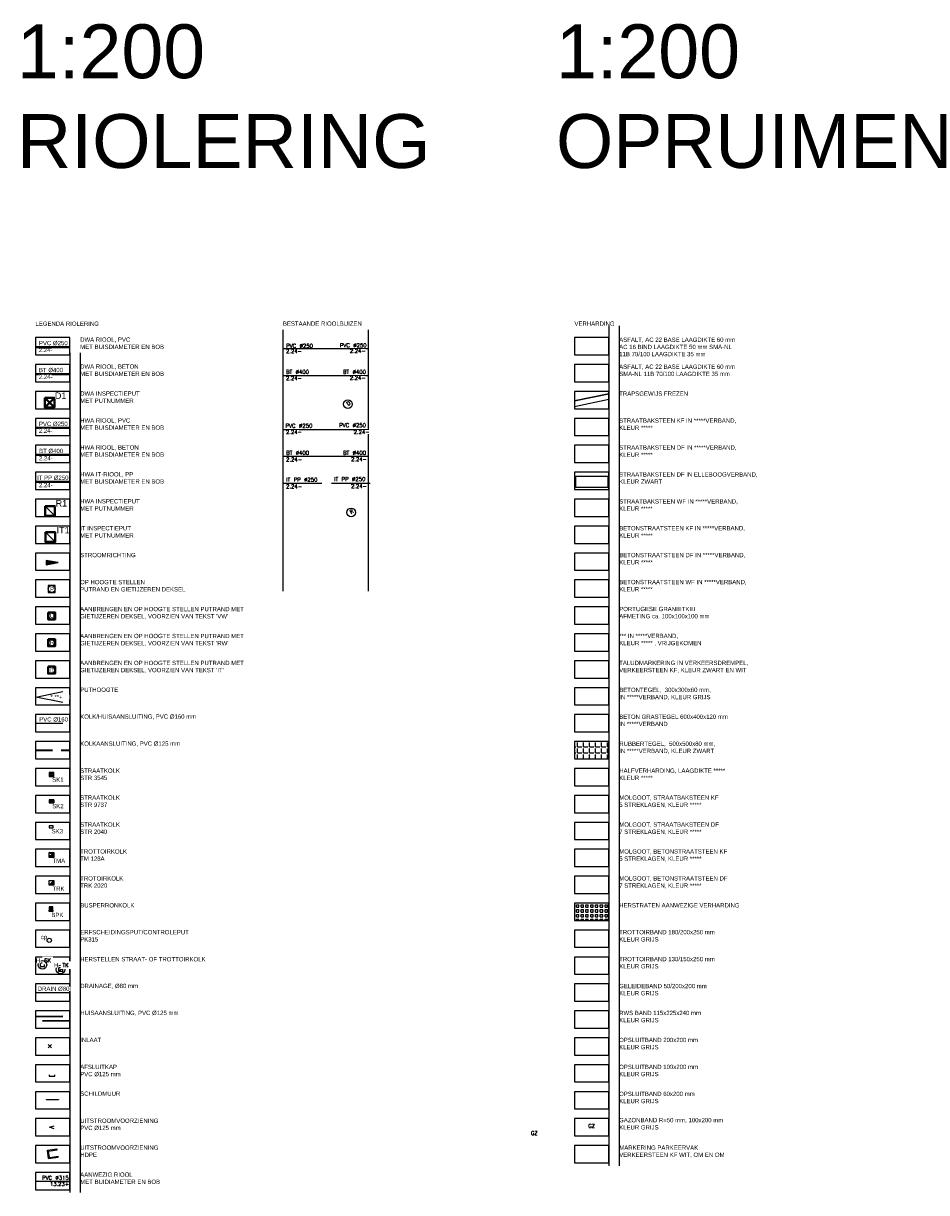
# Model space of a CAD drawing. Header units: metres. Extents: x 252743 to 254903, y 592696 to 593766.
# Tile 127 of 174: x 254191 to 254275, y 593395 to 593503. Entities that reach past the tile are written whole.
import ezdxf
from ezdxf.enums import TextEntityAlignment as Align

# ---------------------------------------------------------------- set-up
doc = ezdxf.new("R2010")
doc.units = ezdxf.units.M
doc.set_wipeout_variables(frame=1)
for name, pattern in [('ACAD_ISO10W100', [18, 12, -3, 0, -3]), ('ACAD_ISO11W100', [33, 12, -3, 12, -3, 0, -3]), ('ACAD_ISO13W100', [36, 12, -3, 12, -3, 0, -3, 0, -3]), ('CENTER', [50.8, 31.75, -6.35, 6.35, -6.35]), ('CENTERX2', [101.6, 63.5, -12.7, 12.7, -12.7]), ('DASHDOT', [25.4, 12.7, -6.35, 0, -6.35]), ('HIDDEN', [9.525, 6.35, -3.175])]:
    doc.linetypes.add(name, pattern=pattern)
for name, color, linetype, plot in [('ALGEMEEN HULP', 6, 'Continuous', False), ('N-RI-HULP', 6, 'Continuous', False), ('N-WB-HULP', 6, 'Continuous', False), ('N-WB-PROFIEL-HULP', 6, 'Continuous', False)]:
    doc.layers.add(name, color=color, linetype=linetype, plot=plot)
for name, color, linetype in [('ALGEMEEN LEGENDA 200', 7, 'Continuous'), ('ALGEMEEN TEKST 200', 7, 'Continuous'), ('B-RI', 8, 'Continuous'), ('B-RI-DWA-BETON', 8, 'Continuous'), ('B-RI-DWA-INSPECTIEPUT', 8, 'Continuous'), ('B-RI-DWA-PVC', 8, 'Continuous'), ('B-RI-HWA-BETON', 8, 'Continuous'), ('B-RI-HWA-PVC', 8, 'Continuous'), ('B-RI-INSPECTIEPUT', 8, 'Continuous'), ('B-RI-IT-HWA-PP', 8, 'ACAD_ISO13W100'), ('B-RI-TEKST', 8, 'Continuous'), ('B-RI-TEKST 200', 8, 'Continuous'), ('N-RI-AFSLUITKAP', 6, 'Continuous'), ('N-RI-DRAINAGE', 6, 'DASHDOT'), ('N-RI-ERFSCHEIDINGSPUT', 7, 'Continuous'), ('N-RI-HWA-PVC160', 2, 'HIDDEN'), ('N-RI-INSPECTIEPUT', 3, 'Continuous'), ('N-RI-KOLK-HERSTELLEN', 7, 'Continuous'), ('N-RI-KOLK-STRAATKOLK', 7, 'Continuous'), ('N-RI-KOLK-TROTTOIRKOLK', 7, 'Continuous'), ('N-RI-PUTHOOGTE', 7, 'Continuous'), ('N-RI-SCHILDMUUR', 4, 'Continuous'), ('N-RI-STANDPIJP', 6, 'Continuous'), ('N-RI-STROOMRICHTING', 7, 'Continuous'), ('N-RI-TEKST 200', 7, 'Continuous'), ('N-RI-UITSTROOM', 2, 'Continuous'), ('N-WB-ARC-HERSTRATEN', 8, 'Continuous'), ('N-WB-ARC-RUBBERTEGELS', 8, 'Continuous'), ('N-WB-BAND TEKST 200', 7, 'Continuous'), ('N-WB-TRAPSGEWIJS FREZEN', 2, 'Continuous')]:
    doc.layers.add(name, color=color, linetype=linetype)
for name, color, linetype, lineweight in [('N-RI-DWA-BETON', 12, 'CENTERX2', 40), ('N-RI-DWA-INSPECTIEPUT', 12, 'Continuous', 40), ('N-RI-DWA-PVC', 12, 'CENTER', 40), ('N-RI-HUISAANSLUITING DWA', 25, 'HIDDEN', 35), ('N-RI-HUISAANSLUITING HWA', 72, 'HIDDEN', 35), ('N-RI-HWA-BETON', 150, 'ACAD_ISO10W100', 40), ('N-RI-HWA-INSPECTIEPUT', 150, 'Continuous', 40), ('N-RI-HWA-PVC', 150, 'ACAD_ISO11W100', 40), ('N-RI-HWA-PVC125 KOLKAANSLUITING', 140, 'HIDDEN', 35), ('N-RI-IT-HWA-INSPECTIEPUT', 150, 'Continuous', 40), ('N-RI-IT-HWA-PP', 140, 'ACAD_ISO13W100', 40)]:
    doc.layers.add(name, color=color, linetype=linetype, lineweight=lineweight)
doc.layers.get('0').freeze()
doc.styles.add('B_STANDARD 200', font='txt.shx', dxfattribs={"height": 0.36})
doc.styles.add('N_STANDARD 200', font='arial.ttf', dxfattribs={"height": 0.4})

# ---------------------------------------------------------------- blocks, each defined once
blk = doc.blocks.new('OP HOOGTE STELLEN GIET VW')
at = {"flags": 128}
blk.add_lwpolyline([(-1.62, 1.62), (-1.62, -1.63), (1.62, -1.63), (1.62, 1.62)], close=True, dxfattribs=at)
blk.add_circle((0, 0), 1.62)
at = {"insert": (-0.74, 1.18), "char_height": 2, "attachment_point": 1, "style": 'N_STANDARD 200', "bg_fill": 3, "box_fill_scale": 1, "bg_fill_color": 256, "bg_fill_transparency": 0}
blk.add_mtext_dynamic_manual_height_columns('D', width=0.4, gutter_width=2, heights=[0], dxfattribs=at)
blk = doc.blocks.new('INPECTIEPUT DWA')
for p, q in [((-0.45, -0.45), (0.45, 0.45)), ((-0.45, 0.45), (0.45, -0.45))]:
    blk.add_line(p, q)
at = {"flags": 128}
blk.add_lwpolyline([(-0.45, 0.45), (0.45, 0.45), (0.45, -0.45), (-0.45, -0.45), (-0.45, 0.45)], dxfattribs=at)
blk = doc.blocks.new('STROOMRICHTING')
blk.add_hatch(color=256).paths.add_polyline_path([(0, 0), (-5.6, 0.83), (-5.6, -1.11)])
at = {"flags": 128}
blk.add_lwpolyline([(0, 0), (-5.6, 0.83), (-5.6, -1.11)], close=True, dxfattribs=at)
blk = doc.blocks.new('OP HOOGTE STELLEN GIET RWA')
blk.add_lwpolyline([(-1.62, 1.62), (-1.62, -1.63), (1.62, -1.63), (1.62, 1.62)], close=True)
blk.add_circle((0, 0), 1.62)
at = {"insert": (-0.77, 1.18), "char_height": 2, "attachment_point": 1, "style": 'N_STANDARD 200', "bg_fill": 3, "box_fill_scale": 1, "bg_fill_color": 256, "bg_fill_transparency": 0}
blk.add_mtext_dynamic_manual_height_columns('R', width=0.4, gutter_width=2, heights=[0], dxfattribs=at)
blk = doc.blocks.new('INSPECTIEPUT IT')
at = {"flags": 128}
blk.add_lwpolyline([(-2.25, 2.25), (2.25, 2.25), (2.25, -2.25), (-2.25, -2.25), (-2.25, 2.25)], dxfattribs=at)
at = {"layer": 'N-WB-HULP'}
blk.add_line((-2.25, 2.25), (2.25, -2.25), dxfattribs=at)
blk = doc.blocks.new('UITSTROOM HDPE')
for p, q in [((-0.3, 1.98), (4.15, 2.65)), ((0.3, -1.98), (-0.3, 1.98)), ((0.27, 1.56), (4.22, 2.16)), ((0.72, -1.41), (0.27, 1.56)), ((4.22, 2.16), (4.15, 2.65)), ((0.3, -1.98), (4.75, -1.3)), ((0.72, -1.41), (4.67, -0.81)), ((4.75, -1.3), (4.67, -0.81))]:
    blk.add_line(p, q)
blk = doc.blocks.new('UITSTROOM PVC')
blk.add_lwpolyline([(0.41, -0.14), (0, 0), (0.41, 0.14)])
blk = doc.blocks.new('OP HOOGTE STELLEN GIET IT')
blk.add_lwpolyline([(-1.62, 1.62), (-1.62, -1.63), (1.62, -1.63), (1.62, 1.62)], close=True)
blk.add_circle((0, 0), 1.62)
at = {"insert": (-1.06, 1.04), "char_height": 2, "attachment_point": 1, "style": 'N_STANDARD 200', "bg_fill": 3, "box_fill_scale": 1, "bg_fill_color": 256, "bg_fill_transparency": 0}
blk.add_mtext_dynamic_manual_height_columns('IT', width=0.4, gutter_width=2, heights=[0], dxfattribs=at)
blk = doc.blocks.new('INPESCTIEPUT BESTAAND DWA')
at = {"linetype": 'Continuous'}
blk.add_circle((0, 0), 2, dxfattribs=at)
at = {"ltscale": 0.4, "style": 'B_STANDARD 200'}
blk.add_text('D', height=1.75, rotation=34.1427, dxfattribs=at).set_placement((0.1, -0.82))
blk = doc.blocks.new('INSPECTIEPUT BESTAAND HWA')
at = {"linetype": 'Continuous'}
blk.add_circle((0, 0), 2, dxfattribs=at)
at = {"ltscale": 0.4, "style": 'B_STANDARD 200'}
blk.add_text('R', height=1.75, rotation=34.1427, dxfattribs=at).set_placement((0.1, -0.82))
blk = doc.blocks.new('OP HOOGTE STELLEN GIET DEKSEL')
blk.add_circle((0, 0), 1.62)
at = {"insert": (-0.69, 0.96), "char_height": 2, "attachment_point": 1, "style": 'N_STANDARD 200', "bg_fill": 3, "box_fill_scale": 1, "bg_fill_color": 256, "bg_fill_transparency": 0}
blk.add_mtext_dynamic_manual_height_columns('\\pxr0.90157;P', width=0.35, gutter_width=2, heights=[0], dxfattribs=at)
blk.add_lwpolyline([(-1.62, 1.62), (-1.62, -1.63), (1.62, -1.63), (1.62, 1.62)], close=True)
blk = doc.blocks.new('INSPECTIEPUT RWA')
at = {"flags": 128}
blk.add_lwpolyline([(-0.45, 0.45), (0.45, 0.45), (0.45, -0.45), (-0.45, -0.45), (-0.45, 0.45)], dxfattribs=at)
at = {"layer": 'N-RI-HULP'}
blk.add_line((-0.45, 0.45), (0.45, -0.45), dxfattribs=at)
blk = doc.blocks.new('KAP')
for p, q in [((-0.63, -0.62), (0.63, 0.62)), ((0.62, -0.63), (-0.62, 0.63))]:
    blk.add_line(p, q)
blk = doc.blocks.new('HERSTELLEN STRAATKOLK')
at = {"color": 8}
blk.add_lwpolyline([(-0.2, 0.15), (-0.2, -0.15), (0.2, -0.15), (0.2, 0.15)], close=True, dxfattribs=at)
at = {"color": 8, "insert": (0.18, 0.58), "char_height": 0.36, "width": 0.6282, "attachment_point": 1, "rotation": 359.9997, "style": 'B_STANDARD 200', "bg_fill": 2}
blk.add_mtext('SK', dxfattribs=at)
blk.add_circle((0, 0), 0.4)
at = {"insert": (-0.2, 0.2), "char_height": 0.4, "width": 0.231, "attachment_point": 9, "rotation": 359.9671, "style": 'N_STANDARD 200', "bg_fill": 3, "box_fill_scale": 1.1, "bg_fill_color": 256, "bg_fill_transparency": 0}
blk.add_mtext('H', dxfattribs=at)
blk = doc.blocks.new('HERSTELLEN TROTTOIRKOLK')
at = {"color": 8}
blk.add_line((-0.2, -0.15), (0.2, 0.15), dxfattribs=at)
blk.add_lwpolyline([(-0.2, 0.15), (-0.2, -0.15), (0.2, -0.15), (0.2, 0.15)], close=True, dxfattribs=at)
blk.add_circle((0, 0), 0.4)
at = {"insert": (-0.2, 0.2), "char_height": 0.4, "width": 0.231, "attachment_point": 9, "rotation": 359.9671, "style": 'N_STANDARD 200', "bg_fill": 3, "box_fill_scale": 1.1, "bg_fill_color": 256, "bg_fill_transparency": 0}
blk.add_mtext('H', dxfattribs=at)
at = {"color": 8, "insert": (0.18, 0.58), "char_height": 0.36, "width": 0.6282, "attachment_point": 1, "rotation": 359.9997, "style": 'B_STANDARD 200', "bg_fill": 2}
blk.add_mtext('TK', dxfattribs=at)
blk = doc.blocks.new('STRAATKOLK STR9737')
h = blk.add_hatch(color=256)
h.dxf.hatch_style = 1
h.paths.add_polyline_path([(0, 0.3), (0, 0), (0.22, 0.15)])
h = blk.add_hatch(color=256)
h.dxf.hatch_style = 1
h.paths.add_polyline_path([(0.22, 0.15), (0.45, 0.3), (0.45, 0)])
for points in [[(0, 0.3), (0, 0), (0.22, 0.15)], [(0, 0.3), (0, 0), (0.45, 0), (0.45, 0.3)], [(0.22, 0.15), (0.45, 0.3), (0.45, 0)]]:
    blk.add_lwpolyline(points, close=True)
at = {"style": 'N_STANDARD 200'}
blk.add_attdef('STRAATKOLK', (0.3, -0.5), '', height=0.4, dxfattribs=at)
at = {"color": 7, "true_color": 0xffffff}
blk.add_wipeout([(0.32, -0.09), (1.36, -0.09), (1.36, -0.52), (0.32, -0.52)], dxfattribs=at)
blk = doc.blocks.new('STRAATKOLK STR3545')
h = blk.add_hatch(color=256)
h.dxf.hatch_style = 1
h.paths.add_polyline_path([(0, 0.35), (0.22, 0.17), (0.45, 0.35)])
h = blk.add_hatch(color=256)
h.dxf.hatch_style = 1
h.paths.add_polyline_path([(0.22, 0.17), (0, 0), (0.45, 0)])
for points in [[(0, 0.35), (0.22, 0.17), (0.45, 0.35)], [(0, 0.35), (0, 0), (0.45, 0), (0.45, 0.35)], [(0.22, 0.17), (0, 0), (0.45, 0)]]:
    blk.add_lwpolyline(points, close=True)
at = {"style": 'N_STANDARD 200'}
blk.add_attdef('STRAATKOLK', (0.3, -0.5), '', height=0.4, dxfattribs=at)
at = {"color": 7, "true_color": 0xffffff}
blk.add_wipeout([(0.32, -0.09), (1.36, -0.09), (1.36, -0.52), (0.32, -0.52)], dxfattribs=at)
blk = doc.blocks.new('STRAATKOLK STR2040')
blk.add_lwpolyline([(0, 0.2), (0, 0), (0.4, 0), (0.4, 0.2)], close=True)
at = {"style": 'N_STANDARD 200'}
blk.add_attdef('STRAATKOLK', (0.25, -0.5), '', height=0.4, dxfattribs=at)
at = {"color": 7, "true_color": 0xffffff}
blk.add_wipeout([(0.27, -0.09), (1.31, -0.09), (1.31, -0.52), (0.27, -0.52)], dxfattribs=at)
blk = doc.blocks.new('PUTHOOGTE-R')
at = {"color": 7, "true_color": 0xffffff}
blk.add_wipeout([(3.1, 0.22), (1.3, 0.22), (1.3, -0.22), (3.1, -0.22)], dxfattribs=at)
for p, q in [((0, 0), (2.49, 0.51)), ((2.49, -0.5), (0, 0))]:
    blk.add_line(p, q)
at = {"style": 'N_STANDARD 200'}
blk.add_attdef('PUTHOOGTE', text='', height=0.4, dxfattribs=at).set_placement((1.34, 0), align=Align.MIDDLE_LEFT)
blk = doc.blocks.new('CONTROLEPUT')
at = {"linetype": 'Continuous'}
blk.add_circle((0, 0), 0.2, dxfattribs=at)
at = {"style": 'N_STANDARD 200'}
blk.add_attdef('ERFSCHEIDINGS/CONTROLEPUT', text='', height=0.4, dxfattribs=at).set_placement((-0.18, 0.11), align=Align.RIGHT)
blk = doc.blocks.new('BUSPERRONKOLK')
h = blk.add_hatch(color=256)
h.dxf.hatch_style = 1
h.paths.add_polyline_path([(0, 0.43), (0.18, 0.29), (0.35, 0.43)])
h = blk.add_hatch(color=256)
h.dxf.hatch_style = 1
h.paths.add_polyline_path([(0, 0.15), (0.18, 0.29), (0.35, 0.15)])
for points in [[(0, 0.43), (0.18, 0.29), (0.35, 0.43)], [(0, 0.43), (0, 0.15), (0.35, 0.15), (0.35, 0.43)], [(0, 0.15), (0.18, 0.29), (0.35, 0.15)], [(0, 0), (0, 0.15), (0.35, 0.15), (0.35, 0)]]:
    blk.add_lwpolyline(points, close=True)
at = {"color": 7, "true_color": 0xffffff}
blk.add_wipeout([(0.22, -0.09), (1.46, -0.09), (1.46, -0.52), (0.22, -0.52)], dxfattribs=at)
at = {"style": 'N_STANDARD 200'}
blk.add_attdef('TROTTOIRKOLK', (0.22, -0.51), '', height=0.4, dxfattribs=at)
blk = doc.blocks.new('TROTTOIRKOLK TRK2020')
h = blk.add_hatch(color=256)
h.dxf.hatch_style = 1
h.paths.add_polyline_path([(0, 0), (0.45, 0.45), (0.45, 0)])
for points in [[(0, 0.45), (0.45, 0.45), (0.45, 0), (0, 0)], [(0, 0), (0.45, 0.45), (0.45, 0)]]:
    blk.add_lwpolyline(points, close=True)
at = {"color": 7, "true_color": 0xffffff}
blk.add_wipeout([(0.32, -0.09), (1.56, -0.09), (1.56, -0.52), (0.32, -0.52)], dxfattribs=at)
at = {"style": 'N_STANDARD 200'}
blk.add_attdef('TROTTOIRKOLK', (0.32, -0.51), '', height=0.4, dxfattribs=at)
blk = doc.blocks.new('TROTTOIRKOLK TM128A')
h = blk.add_hatch(color=256)
h.dxf.hatch_style = 1
h.paths.add_polyline_path([(0, 0.45), (0.45, 0.45), (0.45, 0.15)])
for points in [[(0, 0.45), (0.45, 0.45), (0.45, 0.15), (0, 0.15)], [(0, 0.45), (0.45, 0.45), (0.45, 0.15)], [(0, 0), (0, 0.15), (0.45, 0.15), (0.45, 0)]]:
    blk.add_lwpolyline(points, close=True)
at = {"color": 7, "true_color": 0xffffff}
blk.add_wipeout([(0.32, -0.09), (1.56, -0.09), (1.56, -0.52), (0.32, -0.52)], dxfattribs=at)
at = {"style": 'N_STANDARD 200'}
blk.add_attdef('TROTTOIRKOLK', (0.32, -0.51), '', height=0.4, dxfattribs=at)

msp = doc.modelspace()

# ---------------------------------------------------------------- hatches: boundary and pattern name
at = {"layer": 'N-WB-ARC-HERSTRATEN'}
h = msp.add_hatch(dxfattribs=at)
h.set_pattern_fill('SQUARE', color=256, scale=0.07, style=0)
h.set_pattern_definition([(0, (254262.08772, 593215.45004), (0, 0.22225), [0.22225, -0.22225]), (90, (254262.08772, 593215.45004), (-0.22225, 1e-17), [0.22225, -0.22225])])
h.paths.add_polyline_path([(254242.354, 593420.033), (254245.554, 593420.033), (254245.554, 593421.633), (254242.354, 593421.633)])
at = {"layer": 'N-WB-ARC-RUBBERTEGELS'}
h = msp.add_hatch(dxfattribs=at)
h.set_pattern_fill('ANGLE', color=256, scale=0.08)
h.set_pattern_definition([(0, (254238.71906, 593358.4658), (0, 0.5588), [0.4064, -0.1524]), (90, (254238.71906, 593358.4658), (-0.5588, 3e-17), [0.4064, -0.1524])])
h.paths.add_polyline_path([(254242.354, 593435.033), (254245.554, 593435.033), (254245.554, 593436.633), (254242.354, 593436.633)])

# ---------------------------------------------------------------- linework, layer by layer
at = {"layer": 'ALGEMEEN HULP'}
for p, q in [((254215.278, 593474.844), (254215.278, 593450.597)), ((254223.198, 593474.844), (254223.198, 593450.597)), ((254245.554, 593475.225), (254245.554, 593397.265)), ((254246.513, 593475.225), (254246.513, 593397.265)), ((254196.45, 593472.725), (254196.45, 593394.765))]:
    msp.add_line(p, q, dxfattribs=at)
at = {"layer": 'ALGEMEEN LEGENDA 200'}
for points in [[(254192.292, 593472.533), (254195.492, 593472.533), (254195.492, 593474.133), (254192.292, 593474.133)], [(254242.354, 593472.533), (254245.554, 593472.533), (254245.554, 593474.133), (254242.354, 593474.133)], [(254192.292, 593470.033), (254195.492, 593470.033), (254195.492, 593471.633), (254192.292, 593471.633)], [(254242.354, 593470.033), (254245.554, 593470.033), (254245.554, 593471.633), (254242.354, 593471.633)], [(254192.292, 593467.533), (254195.492, 593467.533), (254195.492, 593469.133), (254192.292, 593469.133)], [(254242.354, 593467.533), (254245.554, 593467.533), (254245.554, 593469.133), (254242.354, 593469.133)], [(254192.292, 593465.033), (254195.492, 593465.033), (254195.492, 593466.633), (254192.292, 593466.633)], [(254242.354, 593465.033), (254245.554, 593465.033), (254245.554, 593466.633), (254242.354, 593466.633)], [(254192.292, 593462.533), (254195.492, 593462.533), (254195.492, 593464.133), (254192.292, 593464.133)], [(254242.353, 593462.533), (254245.553, 593462.533), (254245.553, 593464.133), (254242.353, 593464.133)], [(254192.292, 593460.033), (254195.492, 593460.033), (254195.492, 593461.633), (254192.292, 593461.633)], [(254242.351, 593460.033), (254245.551, 593460.033), (254245.551, 593461.633), (254242.351, 593461.633)], [(254192.292, 593457.533), (254195.492, 593457.533), (254195.492, 593459.133), (254192.292, 593459.133)], [(254242.354, 593457.533), (254245.554, 593457.533), (254245.554, 593459.133), (254242.354, 593459.133)], [(254192.292, 593455.033), (254195.492, 593455.033), (254195.492, 593456.633), (254192.292, 593456.633)], [(254242.354, 593455.033), (254245.554, 593455.033), (254245.554, 593456.633), (254242.354, 593456.633)], [(254192.292, 593452.533), (254195.492, 593452.533), (254195.492, 593454.133), (254192.292, 593454.133)], [(254242.354, 593452.533), (254245.554, 593452.533), (254245.554, 593454.133), (254242.354, 593454.133)], [(254192.292, 593450.033), (254195.492, 593450.033), (254195.492, 593451.633), (254192.292, 593451.633)], [(254192.292, 593450.033), (254195.492, 593450.033), (254195.492, 593451.633), (254192.292, 593451.633)], [(254242.354, 593450.033), (254245.554, 593450.033), (254245.554, 593451.633), (254242.354, 593451.633)], [(254242.354, 593447.533), (254245.554, 593447.533), (254245.554, 593449.133), (254242.354, 593449.133)], [(254192.292, 593445.033), (254195.492, 593445.033), (254195.492, 593446.633), (254192.292, 593446.633)], [(254242.354, 593445.033), (254245.554, 593445.033), (254245.554, 593446.633), (254242.354, 593446.633)], [(254242.354, 593442.533), (254245.554, 593442.533), (254245.554, 593444.133), (254242.354, 593444.133)], [(254192.292, 593440.033), (254195.492, 593440.033), (254195.492, 593441.633), (254192.292, 593441.633)], [(254242.354, 593440.033), (254245.554, 593440.033), (254245.554, 593441.633), (254242.354, 593441.633)], [(254192.292, 593437.533), (254195.492, 593437.533), (254195.492, 593439.133), (254192.292, 593439.133)], [(254192.292, 593437.533), (254195.492, 593437.533), (254195.492, 593439.133), (254192.292, 593439.133)], [(254242.354, 593437.533), (254245.554, 593437.533), (254245.554, 593439.133), (254242.354, 593439.133)], [(254192.292, 593435.033), (254195.492, 593435.033), (254195.492, 593436.633), (254192.292, 593436.633)], [(254242.354, 593435.033), (254245.554, 593435.033), (254245.554, 593436.633), (254242.354, 593436.633)], [(254192.292, 593432.533), (254195.492, 593432.533), (254195.492, 593434.133), (254192.292, 593434.133)], [(254242.354, 593432.533), (254245.554, 593432.533), (254245.554, 593434.133), (254242.354, 593434.133)], [(254192.292, 593430.033), (254195.492, 593430.033), (254195.492, 593431.633), (254192.292, 593431.633)], [(254242.354, 593430.033), (254245.554, 593430.033), (254245.554, 593431.633), (254242.354, 593431.633)], [(254242.354, 593427.533), (254245.554, 593427.533), (254245.554, 593429.133), (254242.354, 593429.133)], [(254192.292, 593425.033), (254195.492, 593425.033), (254195.492, 593426.633), (254192.292, 593426.633)], [(254242.354, 593425.033), (254245.554, 593425.033), (254245.554, 593426.633), (254242.354, 593426.633)], [(254192.292, 593422.533), (254195.492, 593422.533), (254195.492, 593424.133), (254192.292, 593424.133)], [(254242.354, 593422.533), (254245.554, 593422.533), (254245.554, 593424.133), (254242.354, 593424.133)], [(254192.292, 593420.033), (254195.492, 593420.033), (254195.492, 593421.633), (254192.292, 593421.633)], [(254242.354, 593420.033), (254245.554, 593420.033), (254245.554, 593421.633), (254242.354, 593421.633)], [(254192.292, 593417.533), (254195.492, 593417.533), (254195.492, 593419.133), (254192.292, 593419.133)], [(254242.354, 593417.533), (254245.554, 593417.533), (254245.554, 593419.133), (254242.354, 593419.133)], [(254192.292, 593415.033), (254195.492, 593415.033), (254195.492, 593416.633), (254192.292, 593416.633)], [(254242.354, 593415.033), (254245.554, 593415.033), (254245.554, 593416.633), (254242.354, 593416.633)], [(254192.292, 593412.533), (254195.492, 593412.533), (254195.492, 593414.133), (254192.292, 593414.133)], [(254242.354, 593412.533), (254245.554, 593412.533), (254245.554, 593414.133), (254242.354, 593414.133)], [(254192.292, 593410.033), (254195.492, 593410.033), (254195.492, 593411.633), (254192.292, 593411.633)], [(254242.354, 593410.033), (254245.554, 593410.033), (254245.554, 593411.633), (254242.354, 593411.633)], [(254192.292, 593407.533), (254195.492, 593407.533), (254195.492, 593409.133), (254192.292, 593409.133)], [(254242.354, 593407.533), (254245.554, 593407.533), (254245.554, 593409.133), (254242.354, 593409.133)], [(254192.292, 593405.033), (254195.492, 593405.033), (254195.492, 593406.633), (254192.292, 593406.633)], [(254242.354, 593405.033), (254245.554, 593405.033), (254245.554, 593406.633), (254242.354, 593406.633)], [(254192.292, 593402.533), (254195.492, 593402.533), (254195.492, 593404.133), (254192.292, 593404.133)], [(254242.354, 593402.533), (254245.554, 593402.533), (254245.554, 593404.133), (254242.354, 593404.133)], [(254192.292, 593400.033), (254195.492, 593400.033), (254195.492, 593401.633), (254192.292, 593401.633)], [(254242.354, 593400.033), (254245.554, 593400.033), (254245.554, 593401.633), (254242.354, 593401.633)], [(254192.292, 593397.533), (254195.492, 593397.533), (254195.492, 593399.133), (254192.292, 593399.133)], [(254242.354, 593397.533), (254245.554, 593397.533), (254245.554, 593399.133), (254242.354, 593399.133)]]:
    msp.add_lwpolyline(points, close=True, dxfattribs=at)
at = {"layer": 'B-RI-DWA-BETON', "ltscale": 0.3}
msp.add_line((254215.278, 593470.61), (254223.198, 593470.61), dxfattribs=at)
at = {"layer": 'B-RI-DWA-PVC', "ltscale": 0.7}
msp.add_line((254215.278, 593473.11), (254223.198, 593473.11), dxfattribs=at)
at = {"layer": 'B-RI-HWA-BETON', "ltscale": 0.8}
msp.add_line((254215.278, 593463.11), (254223.198, 593463.11), dxfattribs=at)
at = {"layer": 'B-RI-HWA-PVC', "ltscale": 0.8}
msp.add_line((254215.278, 593465.61), (254223.198, 593465.61), dxfattribs=at)
at = {"layer": 'B-RI-IT-HWA-PP', "ltscale": 0.3}
msp.add_line((254215.278, 593460.61), (254223.398, 593460.61), dxfattribs=at)
at = {"layer": 'N-RI-AFSLUITKAP'}
msp.add_lwpolyline([(254193.582, 593405.706), (254193.582, 593405.581), (254194.082, 593405.581), (254194.082, 593405.706)], dxfattribs=at)
at = {"layer": 'N-RI-DRAINAGE', "ltscale": 0.3}
msp.add_line((254192.292, 593413.333), (254195.492, 593413.333), dxfattribs=at)
at = {"layer": 'N-RI-DWA-BETON', "ltscale": 0.1}
msp.add_line((254192.292, 593470.75), (254195.492, 593470.75), dxfattribs=at)
at = {"layer": 'N-RI-HUISAANSLUITING DWA', "ltscale": 0.4}
msp.add_lwpolyline([(254195.492, 593410.695), (254192.292, 593410.666)], dxfattribs=at)
at = {"layer": 'N-RI-HUISAANSLUITING HWA', "ltscale": 0.4}
msp.add_lwpolyline([(254192.292, 593411.112), (254195.492, 593411.147)], dxfattribs=at)
at = {"layer": 'N-RI-HWA-BETON', "ltscale": 0.8}
msp.add_line((254192.292, 593463.25), (254195.492, 593463.25), dxfattribs=at)
at = {"layer": 'N-RI-HWA-PVC', "ltscale": 0.3}
msp.add_line((254192.292, 593465.75), (254195.492, 593465.75), dxfattribs=at)
at = {"layer": 'N-RI-HWA-PVC125 KOLKAANSLUITING', "ltscale": 0.25}
msp.add_line((254192.292, 593435.833), (254195.492, 593435.833), dxfattribs=at)
at = {"layer": 'N-RI-HWA-PVC160', "ltscale": 0.4}
msp.add_line((254192.292, 593438.343), (254195.492, 593438.343), dxfattribs=at)
at = {"layer": 'N-RI-IT-HWA-PP', "ltscale": 0.3}
msp.add_line((254192.292, 593460.75), (254195.492, 593460.75), dxfattribs=at)
at = {"layer": 'N-RI-SCHILDMUUR'}
msp.add_lwpolyline([(254194.443, 593403.412), (254194.443, 593403.362), (254193.32, 593403.362), (254193.32, 593403.412)], close=True, dxfattribs=at)
at = {"layer": 'N-WB-HULP'}
msp.add_lwpolyline([(254245.456, 593460.222), (254242.474, 593460.229), (254242.474, 593461.279), (254245.459, 593461.272)], close=True, dxfattribs=at)
at = {"layer": 'N-WB-PROFIEL-HULP'}
msp.add_lwpolyline([(254242.354, 593468.256), (254242.354, 593467.746), (254245.554, 593468.411), (254245.554, 593468.922), (254242.354, 593468.256)], dxfattribs=at)
at = {"layer": 'N-WB-TRAPSGEWIJS FREZEN'}
for p, q in [((254242.354, 593468.256), (254245.554, 593468.922)), ((254242.354, 593467.746), (254245.554, 593468.412))]:
    msp.add_line(p, q, dxfattribs=at)

# ---------------------------------------------------------------- block references
at = {"layer": 'B-RI-DWA-INSPECTIEPUT', "xscale": 0.2, "yscale": 0.2, "zscale": 0.2}
msp.add_blockref('INPESCTIEPUT BESTAAND DWA', (254221.319, 593467.959), dxfattribs=at)
at = {"layer": 'B-RI-INSPECTIEPUT', "xscale": 0.2, "yscale": 0.2, "zscale": 0.2}
msp.add_blockref('INSPECTIEPUT BESTAAND HWA', (254221.608, 593457.907), dxfattribs=at)
at = {"layer": 'N-RI-DWA-INSPECTIEPUT'}
msp.add_blockref('INPECTIEPUT DWA', (254193.612, 593468.099), dxfattribs=at)
at = {"layer": 'N-RI-DWA-INSPECTIEPUT', "xscale": 0.2, "yscale": 0.2, "zscale": 0.2}
msp.add_blockref('OP HOOGTE STELLEN GIET VW', (254193.793, 593448.301), dxfattribs=at)
at = {"layer": 'N-RI-ERFSCHEIDINGSPUT'}
msp.add_blockref('CONTROLEPUT', (254193.576, 593418.183), dxfattribs=at).add_auto_attribs({'ERFSCHEIDINGS/CONTROLEPUT': 'cp'})
at = {"layer": 'N-RI-HWA-INSPECTIEPUT'}
msp.add_blockref('INSPECTIEPUT RWA', (254193.651, 593458.046), dxfattribs=at)
at = {"layer": 'N-RI-IT-HWA-INSPECTIEPUT', "xscale": 0.2, "yscale": 0.2, "zscale": 0.2}
for name, p in [('INSPECTIEPUT IT', (254193.677, 593455.612)), ('OP HOOGTE STELLEN GIET IT', (254193.793, 593443.262))]:
    msp.add_blockref(name, p, dxfattribs=at)
at = {"layer": 'N-RI-KOLK-STRAATKOLK'}
msp.add_blockref('STRAATKOLK STR2040', (254193.554, 593428.613), dxfattribs=at).add_auto_attribs({'STRAATKOLK': 'SK3'})
at = {"layer": 'N-RI-STANDPIJP', "xscale": 0.2419190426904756, "yscale": 0.2419190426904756, "zscale": 0.2419190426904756}
msp.add_blockref('KAP', (254193.624, 593408.35), dxfattribs=at)
at = {"layer": 'N-RI-STROOMRICHTING', "xscale": 0.2, "yscale": 0.2, "zscale": 0.2, "rotation": 358.5250980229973}
msp.add_blockref('STROOMRICHTING', (254194.414, 593453.242), dxfattribs=at)
at = {"layer": 'N-RI-UITSTROOM'}
msp.add_blockref('UITSTROOM PVC', (254193.609, 593400.829), dxfattribs=at)
at = {"layer": 'N-RI-UITSTROOM', "xscale": 0.2, "yscale": 0.2, "zscale": 0.2}
msp.add_blockref('UITSTROOM HDPE', (254193.459, 593398.313), dxfattribs=at)

# ---------------------------------------------------------------- texts
at = {"layer": 'ALGEMEEN HULP', "attachment_point": 1, "style": 'N_STANDARD 200'}
for s, insert, char_height, width in [('1:200\\PRIOLERING', (254190.573, 593503.209), 5, 11.7453), ('1:200\\POPRUIMEN', (254240.632, 593503.209), 5, 11.7453), ('LEGENDA RIOLERING', (254192.292, 593475.622), 0.4, 9.39624), ('BESTAANDE RIOOLBUIZEN', (254215.276, 593475.629), 0.4, 11.7453), ('VERHARDING', (254242.353, 593475.629), 0.4, 11.7453)]:
    msp.add_mtext(s, dxfattribs=dict(at, insert=insert, char_height=char_height, width=width))
at = {"layer": 'ALGEMEEN TEKST 200', "char_height": 0.4, "width": 15.5605, "attachment_point": 1, "style": 'N_STANDARD 200'}
for s, insert in [('DWA RIOOL, PVC \\PMET BUISDIAMETER EN BOB', (254196.446, 593474.142)), ('ASFALT, AC 22 BASE LAAGDIKTE 60 mm\\PAC 16 BIND LAAGDIKTE 50 mm SMA-NL \\P11B 70/100 LAAGDIKTE 35 mm', (254246.507, 593474.131)), ('DWA RIOOL, BETON \\PMET BUISDIAMETER EN BOB', (254196.446, 593471.642)), ('ASFALT, AC 22 BASE LAAGDIKTE 60 mm\\PSMA-NL 11B 70/100 LAAGDIKTE 35 mm', (254246.507, 593471.631)), ('DWA INSPECTIEPUT\\PMET PUTNUMMER', (254196.45, 593469.14)), ('TRAPSGEWIJS FREZEN', (254246.509, 593469.131)), ('HWA RIOOL, PVC \\PMET BUISDIAMETER EN BOB', (254196.45, 593466.641)), ('STRAATBAKSTEEN KF IN *****VERBAND, \\PKLEUR *****', (254246.507, 593466.631)), ('HWA RIOOL, BETON\\PMET BUISDIAMETER EN BOB', (254196.45, 593464.141)), ('STRAATBAKSTEEN DF IN *****VERBAND, \\PKLEUR *****', (254246.507, 593464.131)), ('HWA IT-RIOOL, PP\\PMET BUISDIAMETER EN BOB', (254196.45, 593461.641)), ('STRAATBAKSTEEN DF IN ELLEBOOGVERBAND, \\PKLEUR ZWART', (254246.5, 593461.626)), ('HWA INSPECTIEPUT\\PMET PUTNUMMER', (254196.45, 593459.14)), ('STRAATBAKSTEEN WF IN *****VERBAND, \\PKLEUR *****', (254246.507, 593459.131)), ('IT INSPECTIEPUT\\PMET PUTNUMMER', (254196.45, 593456.64)), ('BETONSTRAATSTEEN KF IN *****VERBAND, \\PKLEUR *****', (254246.511, 593456.639)), ('STROOMRICHTING', (254196.45, 593454.145)), ('BETONSTRAATSTEEN DF IN *****VERBAND, \\PKLEUR *****', (254246.511, 593454.142)), ('OP HOOGTE STELLEN \\PPUTRAND EN GIETIJZEREN DEKSEL ', (254196.443, 593451.633)), ('BETONSTRAATSTEEN WF IN *****VERBAND, \\PKLEUR *****', (254246.511, 593451.642)), ("AANBRENGEN EN OP HOOGTE STELLEN PUTRAND MET\\PGIETIJZEREN DEKSEL, VOORZIEN VAN TEKST 'VW'", (254196.443, 593449.133)), ('PORTUGESE GRANIETKEI\\PAFMETING ca. 100x100x100 mm', (254246.511, 593449.139)), ("AANBRENGEN EN OP HOOGTE STELLEN PUTRAND MET\\PGIETIJZEREN DEKSEL, VOORZIEN VAN TEKST 'RW'", (254196.443, 593446.633)), ('*** IN *****VERBAND, \\PKLEUR ***** , VRIJGEKOMEN', (254246.511, 593446.642)), ("AANBRENGEN EN OP HOOGTE STELLEN PUTRAND MET\\PGIETIJZEREN DEKSEL, VOORZIEN VAN TEKST 'IT'", (254196.443, 593444.133)), ('PUTHOOGTE', (254196.449, 593441.646)), ('KOLK/HUISAANSLUITING, PVC Ø160 mm', (254196.452, 593439.153)), ('KOLKAANSLUITING, PVC Ø125 mm', (254196.452, 593436.645)), ('STRAATKOLK \\PSTR 3545 ', (254196.45, 593434.133)), ('STRAATKOLK\\PSTR 9737', (254196.45, 593431.633)), ('STRAATKOLK\\PSTR 2040', (254196.45, 593429.133)), ('TROTTOIRKOLK\\PTM 128A', (254196.45, 593426.633)), ('TROTOIRKOLK\\PTRK 2020 ', (254196.452, 593424.133)), ('BUSPERRONKOLK', (254196.452, 593421.633)), ('ERFSCHEIDINGSPUT/CONTROLEPUT\\PPK315', (254196.452, 593419.14)), ('TROTTOIRBAND 180/200x250 mm\\PKLEUR GRIJS', (254246.503, 593419.141)), ('HERSTELLEN STRAAT- OF TROTTOIRKOLK', (254196.45, 593416.633)), ('TROTTOIRBAND 130/150x250 mm\\PKLEUR GRIJS', (254246.503, 593416.641)), ('DRAINAGE, Ø80 mm', (254196.452, 593414.15)), ('GELEIDEBAND 50/200x200 mm \\PKLEUR GRIJS', (254246.503, 593414.141)), ('HUISAANSLUITING, PVC Ø125 mm', (254196.452, 593411.65)), ('RWS BAND 115x225x240 mm\\PKLEUR GRIJS', (254246.503, 593411.641)), ('INLAAT', (254196.452, 593409.14)), ('OPSLUITBAND 200x200 mm \\PKLEUR GRIJS', (254246.501, 593409.135)), ('AFSLUITKAP\\PPVC Ø125 mm', (254196.45, 593406.633)), ('OPSLUITBAND 100x200 mm \\PKLEUR GRIJS', (254246.501, 593406.635)), ('SCHILDMUUR', (254196.452, 593404.15)), ('OPSLUITBAND 60x200 mm \\PKLEUR GRIJS', (254246.501, 593404.133)), ('UITSTROOMVOORZIENING\\PPVC Ø125 mm', (254196.452, 593401.64)), ('GAZONBAND R=50 mm, 100x200 mm\\PKLEUR GRIJS', (254246.501, 593401.692)), ('UITSTROOMVOORZIENING\\PHDPE', (254196.452, 593399.14)), ('AANWEZIG RIOOL\\PMET BUIDIAMETER EN BOB', (254196.45, 593396.634))]:
    msp.add_mtext(s, dxfattribs=dict(at, insert=insert))
at = {"layer": 'ALGEMEEN TEKST 200', "char_height": 0.4, "attachment_point": 1, "style": 'N_STANDARD 200'}
for s, width, gutter_width, insert in [('TALUDMARKERING IN VERKEERSDREMPEL,\\PVERKEERSTEEN KF, KLEUR ZWART EN WIT', 13.94674, 7.2, (254246.506, 593444.14)), ('BETONTEGEL,  300x300x60 mm, \\PIN *****VERBAND, KLEUR GRIJS', 11.22935, 7.2, (254246.511, 593441.633)), ('BETON GRASTEGEL 600x400x120 mm\\PIN *****VERBAND', 11.22935, 7.2, (254246.509, 593439.14)), ('RUBBERTEGEL,  500x500x80 mm, \\PIN *****VERBAND, KLEUR ZWART', 11.22935, 7.2, (254246.515, 593436.635)), ('HALFVERHARDING, LAAGDIKTE *****\\PKLEUR *****', 11.22935, 7.2, (254246.511, 593434.133)), ('MOLGOOT, STRAATBAKSTEEN KF\\P5 STREKLAGEN, KLEUR *****', 11.52143, 7.2, (254246.511, 593431.633)), ('MOLGOOT, STRAATBAKSTEEN DF\\P7 STREKLAGEN, KLEUR *****', 11.22935, 7.2, (254246.511, 593429.133)), ('MOLGOOT, BETONSTRAATSTEEN KF\\P5 STREKLAGEN, KLEUR *****', 11.22935, 7.2, (254246.511, 593426.633)), ('MOLGOOT, BETONSTRAATSTEEN DF\\P7 STREKLAGEN, KLEUR *****', 11.22935, 7.2, (254246.511, 593424.133)), ('HERSTRATEN AANWEZIGE VERHARDING', 11.22935, 7.2, (254246.509, 593421.633)), ('MARKERING PARKEERVAK\\PVERKEERSTEEN KF WIT, OM EN OM', 10.37345, 1.6, (254246.513, 593399.14))]:
    msp.add_mtext_dynamic_manual_height_columns(s, width=width, gutter_width=gutter_width, heights=[0], dxfattribs=dict(at, insert=insert))
at = {"layer": 'B-RI-TEKST 200', "insert": (254195.387, 593395.961), "char_height": 0.36, "width": 2.89735, "attachment_point": 9, "rotation": 359.99969, "style": 'B_STANDARD 200', "bg_fill": 3, "box_fill_scale": 1, "bg_fill_color": 256, "bg_fill_transparency": 0}
msp.add_mtext('PVC Ø315', dxfattribs=at)
at = {"layer": 'N-WB-BAND TEKST 200', "insert": (254238.63, 593400.471), "char_height": 0.36, "width": 0.31426, "attachment_point": 2, "style": 'B_STANDARD 200', "bg_fill": 3, "box_fill_scale": 1, "bg_fill_color": 256, "bg_fill_transparency": 0}
msp.add_mtext('GZ', dxfattribs=at)

# ---------------------------------------------------------------- next in the draw order: linework, layer by layer
at = {"layer": 'ALGEMEEN LEGENDA 200'}
for points in [[(254192.292, 593447.533), (254195.492, 593447.533), (254195.492, 593449.133), (254192.292, 593449.133)], [(254192.292, 593442.533), (254195.492, 593442.533), (254195.492, 593444.133), (254192.292, 593444.133)], [(254192.292, 593427.533), (254195.492, 593427.533), (254195.492, 593429.133), (254192.292, 593429.133)]]:
    msp.add_lwpolyline(points, close=True, dxfattribs=at)

# ---------------------------------------------------------------- next in the draw order: block references
at = {"layer": 'N-RI-HWA-INSPECTIEPUT', "xscale": 0.2, "yscale": 0.2, "zscale": 0.2}
msp.add_blockref('OP HOOGTE STELLEN GIET RWA', (254193.793, 593445.801), dxfattribs=at)
at = {"layer": 'N-RI-INSPECTIEPUT', "xscale": 0.2, "yscale": 0.2, "zscale": 0.2}
msp.add_blockref('OP HOOGTE STELLEN GIET DEKSEL', (254193.793, 593450.798), dxfattribs=at)
at = {"layer": 'N-RI-KOLK-HERSTELLEN'}
msp.add_blockref('HERSTELLEN STRAATKOLK', (254192.937, 593415.901), dxfattribs=at)
at = {"layer": 'N-RI-KOLK-STRAATKOLK'}
for name, p, values in [('STRAATKOLK STR3545', (254193.554, 593433.402), {'STRAATKOLK': 'SK1'}), ('STRAATKOLK STR9737', (254193.554, 593430.939), {'STRAATKOLK': 'SK2'})]:
    msp.add_blockref(name, p, dxfattribs=at).add_auto_attribs(values)

# ---------------------------------------------------------------- next in the draw order: texts
at = {"layer": 'B-RI-TEKST', "char_height": 0.36, "style": 'B_STANDARD 200', "bg_fill": 3, "box_fill_scale": 1, "bg_fill_color": 256, "bg_fill_transparency": 0}
for s, insert, width, attachment_point in [('PVC Ø250', (254215.581, 593473.188), 3.13867, 7), ('PVC Ø250', (254223.048, 593473.236), 3.13867, 9), ('BT Ø400', (254215.569, 593470.767), 2.3, 7), ('BT Ø400', (254222.984, 593470.767), 2.3, 9), ('PVC Ø250', (254215.531, 593465.768), 3.12925, 7), ('PVC Ø250', (254222.989, 593465.815), 3.12925, 9), ('BT Ø400', (254215.581, 593463.256), 2.3, 7), ('BT Ø400', (254222.995, 593463.256), 2.3, 9), ('IT PP Ø250', (254222.934, 593460.815), 3.44238, 9), ('IT PP Ø250', (254215.591, 593460.768), 3.44238, 7)]:
    msp.add_mtext(s, dxfattribs=dict(at, insert=insert, width=width, attachment_point=attachment_point))
at = {"layer": 'B-RI-TEKST 200', "insert": (254195.423, 593395.739), "char_height": 0.36, "width": 1.30094, "attachment_point": 3, "rotation": 359.99969, "style": 'B_STANDARD 200', "bg_fill": 3, "box_fill_scale": 1, "bg_fill_color": 256, "bg_fill_transparency": 0}
msp.add_mtext('13.23+', dxfattribs=at)
at = {"layer": 'N-RI-TEKST 200', "char_height": 0.4, "attachment_point": 7, "style": 'N_STANDARD 200', "bg_fill": 3, "box_fill_scale": 1, "bg_fill_color": 256, "bg_fill_transparency": 0}
for s, insert, width in [('PVC Ø250', (254192.618, 593473.407), 2.7), ('BT Ø400', (254192.618, 593470.907), 2.3), ('BT Ø400', (254192.63, 593463.396), 2.3)]:
    msp.add_mtext(s, dxfattribs=dict(at, insert=insert, width=width))
at = {"layer": 'N-WB-BAND TEKST 200', "insert": (254243.953, 593400.771), "char_height": 0.36, "width": 0.31426, "attachment_point": 8, "style": 'B_STANDARD 200', "bg_fill": 3, "box_fill_scale": 1, "bg_fill_color": 256, "bg_fill_transparency": 0}
msp.add_mtext('GZ', dxfattribs=at)

# ---------------------------------------------------------------- next in the draw order: linework, layer by layer
at = {"layer": 'ALGEMEEN HULP'}
msp.add_line((254195.492, 593472.725), (254195.492, 593394.765), dxfattribs=at)
at = {"layer": 'ALGEMEEN LEGENDA 200'}
msp.add_lwpolyline([(254192.292, 593395.033), (254195.492, 593395.033), (254195.492, 593396.633), (254192.292, 593396.633)], close=True, dxfattribs=at)
at = {"layer": 'B-RI', "ltscale": 0.6}
msp.add_line((254192.292, 593395.833), (254195.492, 593395.833), dxfattribs=at)

# ---------------------------------------------------------------- next in the draw order: texts
at = {"layer": 'B-RI-TEKST', "char_height": 0.36, "width": 1.2, "style": 'B_STANDARD 200', "bg_fill": 3, "box_fill_scale": 1, "bg_fill_color": 256, "bg_fill_transparency": 0}
for insert, attachment_point in [((254215.558, 593473.046), 1), ((254222.964, 593473.07), 3), ((254215.558, 593470.546), 1), ((254222.964, 593470.57), 3), ((254215.558, 593465.546), 1), ((254223.321, 593465.546), 3), ((254215.57, 593462.989), 1), ((254223.071, 593463.012), 3), ((254215.57, 593460.499), 1), ((254223.071, 593460.523), 3)]:
    msp.add_mtext('2.24-', dxfattribs=dict(at, insert=insert, attachment_point=attachment_point))
at = {"layer": 'N-RI-TEKST 200', "char_height": 0.4, "width": 1.2, "attachment_point": 1, "style": 'N_STANDARD 200', "bg_fill": 3, "box_fill_scale": 1, "bg_fill_color": 256, "bg_fill_transparency": 0}
for insert in [(254192.607, 593473.186), (254192.607, 593470.686), (254192.619, 593463.128)]:
    msp.add_mtext('2.24-', dxfattribs=dict(at, insert=insert))

# ---------------------------------------------------------------- next in the draw order: linework, layer by layer
at = {"layer": 'N-RI-DWA-PVC', "ltscale": 0.2}
msp.add_line((254192.292, 593473.25), (254195.492, 593473.25), dxfattribs=at)

# ---------------------------------------------------------------- next in the draw order: block references
at = {"layer": 'N-RI-KOLK-HERSTELLEN'}
msp.add_blockref('HERSTELLEN TROTTOIRKOLK', (254194.624, 593415.485), dxfattribs=at)
at = {"layer": 'N-RI-KOLK-TROTTOIRKOLK'}
for name, p, values in [('TROTTOIRKOLK TM128A', (254193.554, 593425.877), {'TROTTOIRKOLK': 'TMA'}), ('TROTTOIRKOLK TRK2020', (254193.554, 593423.288), {'TROTTOIRKOLK': 'TRK'}), ('BUSPERRONKOLK', (254193.554, 593420.848), {'TROTTOIRKOLK': 'BPK'})]:
    msp.add_blockref(name, p, dxfattribs=at).add_auto_attribs(values)
at = {"layer": 'N-RI-PUTHOOGTE'}
msp.add_blockref('PUTHOOGTE-R', (254192.342, 593440.767), dxfattribs=at).add_auto_attribs({'PUTHOOGTE': '*.**+'})

# ---------------------------------------------------------------- next in the draw order: texts
at = {"layer": 'N-RI-TEKST 200', "style": 'N_STANDARD 200', "bg_fill": 3, "box_fill_scale": 1, "bg_fill_color": 256, "bg_fill_transparency": 0}
for s, insert, char_height, width, attachment_point in [('D1', (254194.101, 593468.44), 0.6, 1, 7), ('PVC Ø250', (254192.618, 593465.908), 0.4, 2.7, 7), ('IT PP Ø250', (254192.444, 593460.907), 0.4, 2.9, 7), ('R1', (254194.169, 593458.451), 0.6, 1, 7), ('IT1', (254194.255, 593455.951), 0.6, 1, 7), ('PVC Ø160', (254193.98, 593438.48), 0.4, 2.7, 8), ('DRAIN Ø80', (254193.98, 593413.469), 0.4, 3.09045, 8)]:
    msp.add_mtext(s, dxfattribs=dict(at, insert=insert, char_height=char_height, width=width, attachment_point=attachment_point))

# ---------------------------------------------------------------- next in the draw order: texts
at = {"layer": 'N-RI-TEKST 200', "char_height": 0.4, "width": 1.2, "attachment_point": 1, "style": 'N_STANDARD 200', "bg_fill": 3, "box_fill_scale": 1, "bg_fill_color": 256, "bg_fill_transparency": 0}
for insert in [(254192.607, 593465.686), (254192.619, 593460.639)]:
    msp.add_mtext('2.24-', dxfattribs=dict(at, insert=insert))

doc.saveas('drawing.dxf')
